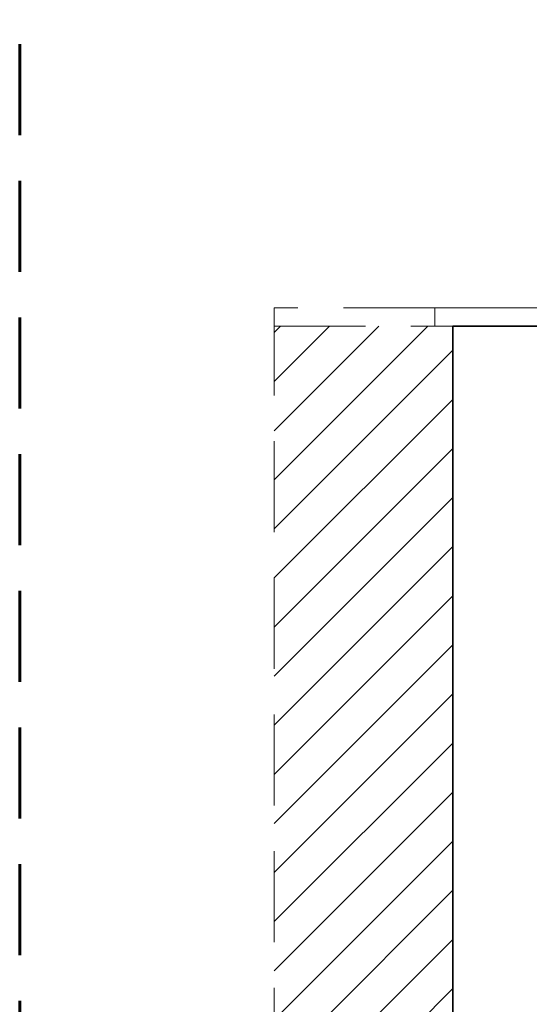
# Model space of a CAD drawing. Header units: millimetres. Extents: x -8040 to 8760, y -10081 to -7111.
# Tile 8 of 21: x 5293 to 5433, y -7924 to -7654. Entities that reach past the tile are written whole.
import ezdxf

# ---------------------------------------------------------------- set-up
doc = ezdxf.new("R2010")
doc.units = ezdxf.units.MM
doc.linetypes.add('DASHED', pattern=[0.75, 0.5, -0.25])
doc.linetypes.add('DASHEDX2', pattern=[1.5, 1, -0.5])
for name, color, linetype, lineweight in [('!MARIUSZ', 220, 'Continuous', 35), ('PG_PRZERYWANE_ŚREDNIE', 1, 'DASHEDX2', 18), ('PG_SZRAF', 1, 'Continuous', 18), ('PG_WIDOKOWE_CIENKIE', 1, 'Continuous', 18), ('PG_ŚCIANY_SŁUPY', 4, 'Continuous', 35)]:
    doc.layers.add(name, color=color, linetype=linetype, lineweight=lineweight)

msp = doc.modelspace()

# ---------------------------------------------------------------- hatches: boundary and pattern name
at = {"layer": 'PG_SZRAF', "true_color": 0x000000}
h = msp.add_hatch(dxfattribs=at)
h.set_pattern_fill('ANSI31', color=18, scale=3)
h.set_pattern_definition([(45, (15147.505, -4366.914), (-6.735192, 6.735192), [])])
h.paths.add_polyline_path([(5363.05, -7737.74), (5363.05, -9181.74), (5412.05, -9181.74), (5412.05, -7737.74)])

# ---------------------------------------------------------------- linework, layer by layer
at = {"layer": '!MARIUSZ', "color": 18, "linetype": 'DASHED', "lineweight": 0, "ltscale": 50, "true_color": 0x000000}
msp.add_lwpolyline([(5407.05, -7732.74), (5363.05, -7732.74), (5363.05, -7737.74), (5407.05, -7737.74)], close=True, dxfattribs=at)
msp.add_lwpolyline([(5363.05, -9181.74), (5363.05, -7737.74)], dxfattribs=at)
at = {"layer": 'PG_PRZERYWANE_ŚREDNIE', "color": 18, "lineweight": 60, "ltscale": 25, "true_color": 0x000000}
msp.add_lwpolyline([(5293.25, -7516.6), (6123.97, -7516.6), (6123.97, -9335.33), (5293.25, -9335.33)], close=True, dxfattribs=at)
at = {"layer": 'PG_WIDOKOWE_CIENKIE', "color": 18, "true_color": 0x000000}
msp.add_lwpolyline([(5449.83, -7737.74), (5407.05, -7737.74), (5407.05, -7732.74), (5449.83, -7732.74)], dxfattribs=at)
at = {"layer": 'PG_ŚCIANY_SŁUPY', "color": 18, "true_color": 0x000000}
for points in [[(5412.05, -9129.74), (5412.05, -7737.74)], [(5449.83, -7737.74), (5412.05, -7737.74)]]:
    msp.add_lwpolyline(points, dxfattribs=at)

doc.saveas('drawing.dxf')
